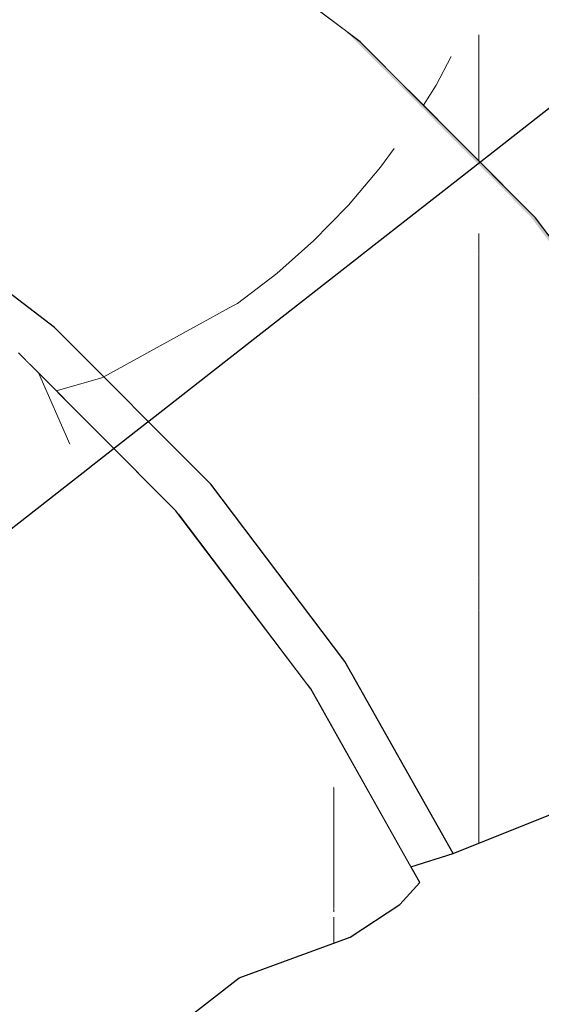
# Model space of a CAD drawing. Header units: millimetres. Extents: x -36478 to 31050, y -14815 to 11827.
# Tile 191 of 256: x -16455 to -16407, y 9179 to 9270. Entities that reach past the tile are written whole.
import ezdxf

# ---------------------------------------------------------------- set-up
doc = ezdxf.new("R2010")
doc.units = ezdxf.units.MM
doc.header["$MEASUREMENT"] = 0
doc.linetypes.add('Wipeout_Contour', pattern=[1000, 0, -1000])
for name, color, linetype in [('Nové_Konstrukce - krov', 7, 'Continuous'), ('Nové_Konstrukce - střechy a skořepiny', 7, 'Continuous'), ('Nové_Výplně - Povrchové', 7, 'Continuous')]:
    doc.layers.add(name, color=color, linetype=linetype)

# ---------------------------------------------------------------- blocks, each defined once
blk = doc.blocks.new('*X13')
at = {"layer": 'Nové_Výplně - Povrchové', "color": 21, "linetype": 'Continuous', "lineweight": 20, "true_color": 0xffaaaa}
for p, q in [((-16408.392, 9198.964), (-16401.724, 9204.653)), ((-16417.702, 9194.098), (-16408.392, 9198.964)), ((-16429.179, 9190.305), (-16417.702, 9194.098)), ((-16442.238, 9187.777), (-16429.179, 9190.305)), ((-16456.214, 9186.645), (-16442.238, 9187.777))]:
    blk.add_line(p, q, dxfattribs=at)
blk = doc.blocks.new('výplň_6_1', base_point=(0, 0))
at = {"layer": 'Nové_Výplně - Povrchové', "color": 21, "linetype": 'Continuous', "lineweight": 20, "true_color": 0xffaaaa}
blk.add_blockref('*X13', (0, 0), dxfattribs=at)
blk = doc.blocks.new('výplň_1318_1', base_point=(0, 0))
at = {"color": 254, "linetype": 'Wipeout_Contour', "lineweight": 0, "ltscale": 94179.508988}
blk.add_wipeout([(-16433.146, 9274.94), (-16423.868, 9267.893), (-16419.456, 9263.461), (-16292.397, 9362.284), (-16306.79, 9373.216)], dxfattribs=at).dxf.layer = 'Nové_Výplně - Povrchové'
blk = doc.blocks.new('*X2639')
at = {"layer": 'Nové_Výplně - Povrchové', "color": 21, "linetype": 'Continuous', "lineweight": 20, "true_color": 0xffaaaa}
for p, q in [((-16364.915, 9305.881), (-16364.915, 9282.764)), ((-16408.339, 9272.107), (-16388.932, 9272.107)), ((-16388.932, 9272.107), (-16378.616, 9272.107)), ((-16412.95, 9268.521), (-16412.95, 9256.925)), ((-16415.515, 9266.525), (-16416.895, 9263.904)), ((-16416.895, 9263.904), (-16418.05, 9262.049))]:
    blk.add_line(p, q, dxfattribs=at)
blk = doc.blocks.new('výplň_1319_1', base_point=(0, 0))
at = {"color": 254, "linetype": 'Wipeout_Contour', "lineweight": 0, "ltscale": 94086.710395}
blk.add_wipeout([(-16419.456, 9263.461), (-16407.767, 9251.719), (-16406.678, 9250.282), (-16279.427, 9349.255), (-16292.397, 9362.284)], dxfattribs=at).dxf.layer = 'Nové_Výplně - Povrchové'
at = {"layer": 'Nové_Výplně - Povrchové', "color": 21, "linetype": 'Continuous', "lineweight": 20, "true_color": 0xffaaaa}
blk.add_blockref('*X2639', (0, 0), dxfattribs=at)
blk = doc.blocks.new('výplň_1350_1', base_point=(0, 0))
at = {"color": 254, "linetype": 'Wipeout_Contour', "lineweight": 0, "ltscale": 94129.684631}
blk.add_wipeout([(-16425.264, 9210.952), (-16428.779, 9208.909), (-16428.404, 9208.413), (-16419.198, 9192.061), (-16415.319, 9193.287)], dxfattribs=at).dxf.layer = 'Nové_Výplně - Povrchové'
blk = doc.blocks.new('*X2709')
at = {"layer": 'Nové_Výplně - Povrchové', "color": 21, "linetype": 'Continuous', "lineweight": 20, "true_color": 0xffaaaa}
blk.add_line((-16412.95, 9215.62), (-16412.95, 9194.239), dxfattribs=at)
blk = doc.blocks.new('výplň_1354_1', base_point=(0, 0))
at = {"color": 254, "linetype": 'Wipeout_Contour', "lineweight": 0, "ltscale": 75277.366456}
blk.add_wipeout([(-16425.264, 9210.952), (-16415.319, 9193.287), (-16403.136, 9198.188), (-16414.196, 9217.834)], dxfattribs=at).dxf.layer = 'Nové_Výplně - Povrchové'
at = {"layer": 'Nové_Výplně - Povrchové', "color": 21, "linetype": 'Continuous', "lineweight": 20, "true_color": 0xffaaaa}
blk.add_blockref('*X2709', (0, 0), dxfattribs=at)
blk = doc.blocks.new('*X2711')
at = {"layer": 'Nové_Výplně - Povrchové', "color": 21, "linetype": 'Continuous', "lineweight": 20, "true_color": 0xffaaaa}
blk.add_line((-16412.95, 9218.678), (-16412.95, 9215.62), dxfattribs=at)
blk = doc.blocks.new('výplň_1355_1', base_point=(0, 0))
at = {"color": 254, "linetype": 'Wipeout_Contour', "lineweight": 0, "ltscale": 75251.454345}
blk.add_wipeout([(-16403.136, 9198.188), (-16392.928, 9203.591), (-16404.607, 9224.334), (-16414.196, 9217.834)], dxfattribs=at).dxf.layer = 'Nové_Výplně - Povrchové'
at = {"layer": 'Nové_Výplně - Povrchové', "color": 21, "linetype": 'Continuous', "lineweight": 20, "true_color": 0xffaaaa}
blk.add_blockref('*X2711', (0, 0), dxfattribs=at)
blk = doc.blocks.new('*X2713')
at = {"layer": 'Nové_Výplně - Povrchové', "color": 21, "linetype": 'Continuous', "lineweight": 20, "true_color": 0xffaaaa}
blk.add_line((-16412.95, 9248.398), (-16412.95, 9235.352), dxfattribs=at)
blk = doc.blocks.new('výplň_1356_1', base_point=(0, 0))
at = {"color": 254, "linetype": 'Wipeout_Contour', "lineweight": 0, "ltscale": 75317.535835}
blk.add_wipeout([(-16419.083, 9243.452), (-16404.607, 9224.334), (-16397.205, 9229.787), (-16411.925, 9249.225)], dxfattribs=at).dxf.layer = 'Nové_Výplně - Povrchové'
at = {"layer": 'Nové_Výplně - Povrchové', "color": 21, "linetype": 'Continuous', "lineweight": 20, "true_color": 0xffaaaa}
blk.add_blockref('*X2713', (0, 0), dxfattribs=at)
blk = doc.blocks.new('*X2715')
at = {"layer": 'Nové_Výplně - Povrchové', "linetype": 'Continuous', "lineweight": 20, "true_color": 0xffaaaa}
blk.add_hatch(color=21, dxfattribs=at).paths.add_polyline_path([(-16423.868, 9267.893), (-16425.116, 9268.803), (-16408.266, 9251.876), (-16407.767, 9251.719)])
blk = doc.blocks.new('výplň_1357_1', base_point=(0, 0))
at = {"color": 254, "linetype": 'Wipeout_Contour', "lineweight": 0, "ltscale": 75391.51263}
blk.add_wipeout([(-16423.868, 9267.893), (-16425.116, 9268.803), (-16408.266, 9251.876), (-16407.767, 9251.719)], dxfattribs=at).dxf.layer = 'Nové_Výplně - Povrchové'
at = {"layer": 'Nové_Výplně - Povrchové', "color": 21, "linetype": 'Continuous', "lineweight": 20, "true_color": 0xffaaaa}
blk.add_blockref('*X2715', (0, 0), dxfattribs=at)
blk = doc.blocks.new('*X2717')
at = {"layer": 'Nové_Výplně - Povrchové', "linetype": 'Continuous', "lineweight": 20, "true_color": 0xffaaaa}
blk.add_hatch(color=21, dxfattribs=at).paths.add_polyline_path([(-16393.776, 9232.741), (-16393.921, 9233.434), (-16407.767, 9251.719), (-16408.266, 9251.876)])
blk = doc.blocks.new('výplň_1358_1', base_point=(0, 0))
at = {"color": 254, "linetype": 'Wipeout_Contour', "lineweight": 0, "ltscale": 75303.511008}
blk.add_wipeout([(-16393.776, 9232.741), (-16393.921, 9233.434), (-16407.767, 9251.719), (-16408.266, 9251.876)], dxfattribs=at).dxf.layer = 'Nové_Výplně - Povrchové'
at = {"layer": 'Nové_Výplně - Povrchové', "color": 21, "linetype": 'Continuous', "lineweight": 20, "true_color": 0xffaaaa}
blk.add_blockref('*X2717', (0, 0), dxfattribs=at)
blk = doc.blocks.new('*X2719')
at = {"layer": 'Nové_Výplně - Povrchové', "linetype": 'Continuous', "lineweight": 20, "true_color": 0xffaaaa}
blk.add_hatch(color=21, dxfattribs=at).paths.add_polyline_path([(-16423.868, 9267.893), (-16441.735, 9281.464), (-16443.815, 9283.006), (-16425.116, 9268.803)])
blk = doc.blocks.new('výplň_1359_1', base_point=(0, 0))
at = {"color": 254, "linetype": 'Wipeout_Contour', "lineweight": 0, "ltscale": 75481.971597}
blk.add_wipeout([(-16423.868, 9267.893), (-16441.735, 9281.464), (-16443.815, 9283.006), (-16425.116, 9268.803)], dxfattribs=at).dxf.layer = 'Nové_Výplně - Povrchové'
at = {"layer": 'Nové_Výplně - Povrchové', "color": 21, "linetype": 'Continuous', "lineweight": 20, "true_color": 0xffaaaa}
blk.add_blockref('*X2719', (0, 0), dxfattribs=at)
blk = doc.blocks.new('výplň_1360_1', base_point=(0, 0))
at = {"color": 254, "linetype": 'Wipeout_Contour', "lineweight": 0, "ltscale": 75306.964778}
blk.add_wipeout([(-16397.205, 9229.787), (-16393.776, 9232.741), (-16408.266, 9251.876), (-16411.925, 9249.225)], dxfattribs=at).dxf.layer = 'Nové_Výplně - Povrchové'
blk = doc.blocks.new('*X2723')
at = {"layer": 'Nové_Výplně - Povrchové', "color": 21, "linetype": 'Continuous', "lineweight": 20, "true_color": 0xffaaaa}
for p, q in [((-16444.967, 9282.417), (-16434.832, 9276.183)), ((-16444.32, 9282.748), (-16443.224, 9282.333)), ((-16443.224, 9282.333), (-16442.703, 9282.162)), ((-16447.397, 9281.174), (-16447.397, 9280.362))]:
    blk.add_line(p, q, dxfattribs=at)
blk = doc.blocks.new('výplň_1361_1', base_point=(0, 0))
at = {"color": 254, "linetype": 'Wipeout_Contour', "lineweight": 0, "ltscale": 75490.940284}
blk.add_wipeout([(-16425.116, 9268.803), (-16443.815, 9283.006), (-16448.036, 9280.847), (-16429.042, 9266.42)], dxfattribs=at).dxf.layer = 'Nové_Výplně - Povrchové'
at = {"layer": 'Nové_Výplně - Povrchové', "color": 21, "linetype": 'Continuous', "lineweight": 20, "true_color": 0xffaaaa}
blk.add_blockref('*X2723', (0, 0), dxfattribs=at)
blk = doc.blocks.new('výplň_1362_1', base_point=(0, 0))
at = {"color": 254, "linetype": 'Wipeout_Contour', "lineweight": 0, "ltscale": 75397.694961}
blk.add_wipeout([(-16408.266, 9251.876), (-16425.116, 9268.803), (-16429.042, 9266.42), (-16411.925, 9249.225)], dxfattribs=at).dxf.layer = 'Nové_Výplně - Povrchové'
blk = doc.blocks.new('výplň_1391_1', base_point=(0, 0))
at = {"color": 254, "linetype": 'Wipeout_Contour', "lineweight": 0, "ltscale": 75367.269484}
blk.add_wipeout([(-16437.593, 9227.234), (-16440.555, 9224.461), (-16428.779, 9208.909), (-16425.264, 9210.952)], dxfattribs=at).dxf.layer = 'Nové_Výplně - Povrchové'
blk = doc.blocks.new('*X2785')
at = {"layer": 'Nové_Výplně - Povrchové', "color": 21, "linetype": 'Continuous', "lineweight": 20, "true_color": 0xffaaaa}
blk.add_line((-16412.95, 9235.352), (-16412.95, 9218.678), dxfattribs=at)
blk = doc.blocks.new('výplň_1392_1', base_point=(0, 0))
at = {"color": 254, "linetype": 'Wipeout_Contour', "lineweight": 0, "ltscale": 75333.866144}
blk.add_wipeout([(-16414.196, 9217.834), (-16404.607, 9224.334), (-16419.083, 9243.452), (-16427.906, 9235.939)], dxfattribs=at).dxf.layer = 'Nové_Výplně - Povrchové'
at = {"layer": 'Nové_Výplně - Povrchové', "color": 21, "linetype": 'Continuous', "lineweight": 20, "true_color": 0xffaaaa}
blk.add_blockref('*X2785', (0, 0), dxfattribs=at)
blk = doc.blocks.new('výplň_1393_1', base_point=(0, 0))
at = {"color": 254, "linetype": 'Wipeout_Contour', "lineweight": 0, "ltscale": 75353.474563}
blk.add_wipeout([(-16425.264, 9210.952), (-16414.196, 9217.834), (-16427.906, 9235.939), (-16437.593, 9227.234)], dxfattribs=at).dxf.layer = 'Nové_Výplně - Povrchové'
blk = doc.blocks.new('*X2789')
at = {"layer": 'Nové_Výplně - Povrchové', "color": 21, "linetype": 'Continuous', "lineweight": 20, "true_color": 0xffaaaa}
for p, q in [((-16447.587, 9237.01), (-16451.785, 9235.822)), ((-16447.418, 9237.103), (-16447.587, 9237.01))]:
    blk.add_line(p, q, dxfattribs=at)
blk = doc.blocks.new('výplň_1394_1', base_point=(0, 0))
at = {"color": 254, "linetype": 'Wipeout_Contour', "lineweight": 0, "ltscale": 94294.096831}
blk.add_wipeout([(-16451.929, 9241.635), (-16454.217, 9238.265), (-16440.81, 9224.797), (-16440.555, 9224.461), (-16437.593, 9227.234)], dxfattribs=at).dxf.layer = 'Nové_Výplně - Povrchové'
at = {"layer": 'Nové_Výplně - Povrchové', "color": 21, "linetype": 'Continuous', "lineweight": 20, "true_color": 0xffaaaa}
blk.add_blockref('*X2789', (0, 0), dxfattribs=at)
blk = doc.blocks.new('výplň_1395_1', base_point=(0, 0))
at = {"color": 254, "linetype": 'Wipeout_Contour', "lineweight": 0, "ltscale": 94390.750172}
blk.add_wipeout([(-16467.839, 9253.719), (-16469.345, 9250.006), (-16455.237, 9239.29), (-16454.217, 9238.265), (-16451.929, 9241.635)], dxfattribs=at).dxf.layer = 'Nové_Výplně - Povrchové'
blk = doc.blocks.new('*X2793')
at = {"layer": 'Nové_Výplně - Povrchové', "color": 21, "linetype": 'Continuous', "lineweight": 20, "true_color": 0xffaaaa}
blk.add_line((-16435.552, 9243.619), (-16447.418, 9237.103), dxfattribs=at)
blk = doc.blocks.new('výplň_1396_1', base_point=(0, 0))
at = {"color": 254, "linetype": 'Wipeout_Contour', "lineweight": 0, "ltscale": 75434.310369}
blk.add_wipeout([(-16437.593, 9227.234), (-16427.906, 9235.939), (-16443.85, 9251.954), (-16451.929, 9241.635)], dxfattribs=at).dxf.layer = 'Nové_Výplně - Povrchové'
at = {"layer": 'Nové_Výplně - Povrchové', "color": 21, "linetype": 'Continuous', "lineweight": 20, "true_color": 0xffaaaa}
blk.add_blockref('*X2793', (0, 0), dxfattribs=at)
blk = doc.blocks.new('*X2795')
at = {"layer": 'Nové_Výplně - Povrchové', "color": 21, "linetype": 'Continuous', "lineweight": 20, "true_color": 0xffaaaa}
for p, q in [((-16420.733, 9258.074), (-16421.984, 9256.356)), ((-16421.984, 9256.356), (-16424.925, 9252.878)), ((-16424.925, 9252.878), (-16426.68, 9251.083)), ((-16412.95, 9250.255), (-16412.95, 9248.398))]:
    blk.add_line(p, q, dxfattribs=at)
blk = doc.blocks.new('výplň_1397_1', base_point=(0, 0))
at = {"color": 254, "linetype": 'Wipeout_Contour', "lineweight": 0, "ltscale": 75408.21135}
blk.add_wipeout([(-16419.083, 9243.452), (-16411.925, 9249.225), (-16429.042, 9266.42), (-16435.917, 9260.362)], dxfattribs=at).dxf.layer = 'Nové_Výplně - Povrchové'
at = {"layer": 'Nové_Výplně - Povrchové', "color": 21, "linetype": 'Continuous', "lineweight": 20, "true_color": 0xffaaaa}
blk.add_blockref('*X2795', (0, 0), dxfattribs=at)
blk = doc.blocks.new('*X2797')
at = {"layer": 'Nové_Výplně - Povrchové', "color": 21, "linetype": 'Continuous', "lineweight": 20, "true_color": 0xffaaaa}
for p, q in [((-16426.68, 9251.083), (-16428.109, 9249.622)), ((-16428.109, 9249.622), (-16431.521, 9246.605)), ((-16431.521, 9246.605), (-16435.143, 9243.843)), ((-16435.143, 9243.843), (-16435.552, 9243.619))]:
    blk.add_line(p, q, dxfattribs=at)
blk = doc.blocks.new('výplň_1398_1', base_point=(0, 0))
at = {"color": 254, "linetype": 'Wipeout_Contour', "lineweight": 0, "ltscale": 75421.390172}
blk.add_wipeout([(-16427.906, 9235.939), (-16419.083, 9243.452), (-16435.917, 9260.362), (-16443.85, 9251.954)], dxfattribs=at).dxf.layer = 'Nové_Výplně - Povrchové'
at = {"layer": 'Nové_Výplně - Povrchové', "color": 21, "linetype": 'Continuous', "lineweight": 20, "true_color": 0xffaaaa}
blk.add_blockref('*X2797', (0, 0), dxfattribs=at)
blk = doc.blocks.new('výplň_1399_1', base_point=(0, 0))
at = {"color": 254, "linetype": 'Wipeout_Contour', "lineweight": 0, "ltscale": 75517.404933}
blk.add_wipeout([(-16461.542, 9265.393), (-16467.839, 9253.719), (-16451.929, 9241.635), (-16443.85, 9251.954)], dxfattribs=at).dxf.layer = 'Nové_Výplně - Povrchové'
blk = doc.blocks.new('výplň_1403_1', base_point=(0, 0))
at = {"color": 254, "linetype": 'Wipeout_Contour', "lineweight": 0, "ltscale": 75501.405501}
blk.add_wipeout([(-16435.917, 9260.362), (-16429.042, 9266.42), (-16448.036, 9280.847), (-16454.598, 9274.551)], dxfattribs=at).dxf.layer = 'Nové_Výplně - Povrchové'
blk = doc.blocks.new('výplň_1405_1', base_point=(0, 0))
at = {"color": 254, "linetype": 'Wipeout_Contour', "lineweight": 0, "ltscale": 75511.352298}
blk.add_wipeout([(-16443.85, 9251.954), (-16435.917, 9260.362), (-16454.598, 9274.551), (-16461.542, 9265.393)], dxfattribs=at).dxf.layer = 'Nové_Výplně - Povrchové'
blk = doc.blocks.new('výplň_1407_1', base_point=(0, 0))
at = {"color": 254, "linetype": 'Wipeout_Contour', "lineweight": 0, "ltscale": 75601.009728}
blk.add_wipeout([(-16461.542, 9265.393), (-16454.598, 9274.551), (-16474.557, 9285.589), (-16480.445, 9275.846)], dxfattribs=at).dxf.layer = 'Nové_Výplně - Povrchové'
blk = doc.blocks.new('výplň_1414_1', base_point=(0, 0))
at = {"color": 254, "linetype": 'Wipeout_Contour', "lineweight": 0, "ltscale": 75337.625483}
blk.add_wipeout([(-16437.617, 9179.833), (-16434.987, 9181.879), (-16443.984, 9197.861), (-16446.615, 9195.816)], dxfattribs=at).dxf.layer = 'Nové_Výplně - Povrchové'
blk = doc.blocks.new('*X2831')
at = {"layer": 'Nové_Výplně - Povrchové', "color": 21, "linetype": 'Continuous', "lineweight": 20, "true_color": 0xffaaaa}
for p, q in [((-16426.291, 9188.294), (-16426.291, 9187.933)), ((-16426.291, 9187.433), (-16426.291, 9185.058))]:
    blk.add_line(p, q, dxfattribs=at)
blk = doc.blocks.new('výplň_1415_1', base_point=(0, 0))
at = {"color": 254, "linetype": 'Wipeout_Contour', "lineweight": 0, "ltscale": 75322.553735}
blk.add_wipeout([(-16434.803, 9203.414), (-16443.984, 9197.861), (-16434.987, 9181.879), (-16424.78, 9185.611)], dxfattribs=at).dxf.layer = 'Nové_Výplně - Povrchové'
at = {"layer": 'Nové_Výplně - Povrchové', "color": 21, "linetype": 'Continuous', "lineweight": 20, "true_color": 0xffaaaa}
blk.add_blockref('*X2831', (0, 0), dxfattribs=at)
blk = doc.blocks.new('*X2833')
at = {"layer": 'Nové_Výplně - Povrchové', "color": 21, "linetype": 'Continuous', "lineweight": 20, "true_color": 0xffaaaa}
blk.add_line((-16426.291, 9199.417), (-16426.291, 9188.294), dxfattribs=at)
blk = doc.blocks.new('výplň_1416_1', base_point=(0, 0))
at = {"color": 254, "linetype": 'Wipeout_Contour', "lineweight": 0, "ltscale": 75305.431856}
blk.add_wipeout([(-16424.78, 9185.611), (-16420.21, 9188.615), (-16430.367, 9206.656), (-16434.803, 9203.414)], dxfattribs=at).dxf.layer = 'Nové_Výplně - Povrchové'
at = {"layer": 'Nové_Výplně - Povrchové', "color": 21, "linetype": 'Continuous', "lineweight": 20, "true_color": 0xffaaaa}
blk.add_blockref('*X2833', (0, 0), dxfattribs=at)
blk = doc.blocks.new('výplň_1417_1', base_point=(0, 0))
at = {"color": 254, "linetype": 'Wipeout_Contour', "lineweight": 0, "ltscale": 75299.2046}
blk.add_wipeout([(-16420.21, 9188.615), (-16418.395, 9190.636), (-16428.404, 9208.413), (-16430.367, 9206.656)], dxfattribs=at).dxf.layer = 'Nové_Výplně - Povrchové'
blk = doc.blocks.new('výplň_1418_1', base_point=(0, 0))
at = {"color": 254, "linetype": 'Wipeout_Contour', "lineweight": 0, "ltscale": 75372.249965}
blk.add_wipeout([(-16440.81, 9224.797), (-16442.957, 9223.283), (-16430.367, 9206.656), (-16428.404, 9208.413)], dxfattribs=at).dxf.layer = 'Nové_Výplně - Povrchové'
blk = doc.blocks.new('výplň_1432_1', base_point=(0, 0))
at = {"color": 254, "linetype": 'Wipeout_Contour', "lineweight": 0, "ltscale": 75378.520766}
blk.add_wipeout([(-16434.803, 9203.414), (-16430.367, 9206.656), (-16442.957, 9223.283), (-16447.227, 9219.821)], dxfattribs=at).dxf.layer = 'Nové_Výplně - Povrchové'
blk = doc.blocks.new('výplň_1433_1', base_point=(0, 0))
at = {"color": 254, "linetype": 'Wipeout_Contour', "lineweight": 0, "ltscale": 75402.780382}
blk.add_wipeout([(-16443.984, 9197.861), (-16455.138, 9212.591), (-16457.768, 9210.545), (-16446.615, 9195.816)], dxfattribs=at).dxf.layer = 'Nové_Výplně - Povrchové'
blk = doc.blocks.new('výplň_1434_1', base_point=(0, 0))
at = {"color": 254, "linetype": 'Wipeout_Contour', "lineweight": 0, "ltscale": 75391.427886}
blk.add_wipeout([(-16443.984, 9197.861), (-16434.803, 9203.414), (-16447.227, 9219.821), (-16455.138, 9212.591)], dxfattribs=at).dxf.layer = 'Nové_Výplně - Povrchové'
blk = doc.blocks.new('výplň_1435_1', base_point=(0, 0))
at = {"color": 254, "linetype": 'Wipeout_Contour', "lineweight": 0, "ltscale": 75532.016189}
blk.add_wipeout([(-16457.768, 9210.545), (-16585.02, 9111.572), (-16573.866, 9096.843), (-16446.615, 9195.816)], dxfattribs=at).dxf.layer = 'Nové_Výplně - Povrchové'
blk = doc.blocks.new('výplň_1436_1', base_point=(0, 0))
at = {"color": 254, "linetype": 'Wipeout_Contour', "lineweight": 0, "ltscale": 94370.049522}
blk.add_wipeout([(-16446.615, 9195.816), (-16573.866, 9096.843), (-16572.262, 9094.724), (-16564.582, 9081.083), (-16437.617, 9179.833)], dxfattribs=at).dxf.layer = 'Nové_Výplně - Povrchové'
blk = doc.blocks.new('výplň_1437_1', base_point=(0, 0))
at = {"color": 254, "linetype": 'Wipeout_Contour', "lineweight": 0, "ltscale": 75471.996637}
blk.add_wipeout([(-16457.768, 9210.545), (-16455.138, 9212.591), (-16468.108, 9225.62), (-16470.739, 9223.574)], dxfattribs=at).dxf.layer = 'Nové_Výplně - Povrchové'
blk = doc.blocks.new('*X2889')
at = {"layer": 'Nové_Výplně - Povrchové', "color": 21, "linetype": 'Continuous', "lineweight": 20, "true_color": 0xffaaaa}
blk.add_line((-16450.545, 9230.906), (-16453.371, 9237.416), dxfattribs=at)
blk = doc.blocks.new('výplň_1444_1', base_point=(0, 0))
at = {"color": 254, "linetype": 'Wipeout_Contour', "lineweight": 0, "ltscale": 75449.838364}
blk.add_wipeout([(-16442.957, 9223.283), (-16440.81, 9224.797), (-16455.237, 9239.29), (-16457.598, 9237.991)], dxfattribs=at).dxf.layer = 'Nové_Výplně - Povrchové'
at = {"layer": 'Nové_Výplně - Povrchové', "color": 21, "linetype": 'Continuous', "lineweight": 20, "true_color": 0xffaaaa}
blk.add_blockref('*X2889', (0, 0), dxfattribs=at)
blk = doc.blocks.new('výplň_1445_1', base_point=(0, 0))
at = {"color": 254, "linetype": 'Wipeout_Contour', "lineweight": 0, "ltscale": 75464.59283}
blk.add_wipeout([(-16455.138, 9212.591), (-16447.227, 9219.821), (-16461.675, 9234.335), (-16468.108, 9225.62)], dxfattribs=at).dxf.layer = 'Nové_Výplně - Povrchové'
blk = doc.blocks.new('výplň_1446_1', base_point=(0, 0))
at = {"color": 254, "linetype": 'Wipeout_Contour', "lineweight": 0, "ltscale": 75456.15832}
blk.add_wipeout([(-16447.227, 9219.821), (-16442.957, 9223.283), (-16457.598, 9237.991), (-16461.675, 9234.335)], dxfattribs=at).dxf.layer = 'Nové_Výplně - Povrchové'

msp = doc.modelspace()

# ---------------------------------------------------------------- block references
at = {"layer": 'Nové_Výplně - Povrchové', "color": 21, "linetype": 'Continuous', "lineweight": 20, "true_color": 0xffaaaa}
msp.add_blockref('výplň_6_1', (0, 0), dxfattribs=at)

# ---------------------------------------------------------------- next in the draw order: block references
for name in ['výplň_1318_1', 'výplň_1350_1', 'výplň_1414_1']:
    msp.add_blockref(name, (0, 0), dxfattribs=at)

# ---------------------------------------------------------------- next in the draw order: block references
for name in ['výplň_1319_1', 'výplň_1354_1']:
    msp.add_blockref(name, (0, 0), dxfattribs=at)

# ---------------------------------------------------------------- next in the draw order: block references
for name in ['výplň_1357_1', 'výplň_1391_1', 'výplň_1355_1', 'výplň_1415_1']:
    msp.add_blockref(name, (0, 0), dxfattribs=at)

# ---------------------------------------------------------------- next in the draw order: linework, layer by layer
at = {"layer": 'Nové_Konstrukce - krov', "color": 1, "linetype": 'Continuous', "lineweight": 25}
msp.add_line((-16415.319, 9193.287), (-16403.136, 9198.188), dxfattribs=at)

# ---------------------------------------------------------------- next in the draw order: block references
at = {"layer": 'Nové_Výplně - Povrchové', "color": 21, "linetype": 'Continuous', "lineweight": 20, "true_color": 0xffaaaa}
for name in ['výplň_1359_1', 'výplň_1356_1', 'výplň_1416_1']:
    msp.add_blockref(name, (0, 0), dxfattribs=at)

# ---------------------------------------------------------------- next in the draw order: linework, layer by layer
at = {"layer": 'Nové_Konstrukce - krov', "color": 1, "linetype": 'Continuous', "lineweight": 25}
msp.add_line((-16434.987, 9181.879), (-16424.78, 9185.611), dxfattribs=at)

# ---------------------------------------------------------------- next in the draw order: block references
at = {"layer": 'Nové_Výplně - Povrchové', "color": 21, "linetype": 'Continuous', "lineweight": 20, "true_color": 0xffaaaa}
for name in ['výplň_1361_1', 'výplň_1358_1', 'výplň_1417_1']:
    msp.add_blockref(name, (0, 0), dxfattribs=at)

# ---------------------------------------------------------------- next in the draw order: linework, layer by layer
at = {"layer": 'Nové_Konstrukce - krov', "color": 1, "linetype": 'Continuous', "lineweight": 25}
for p, q in [((-16419.198, 9192.061), (-16415.319, 9193.287)), ((-16420.21, 9188.615), (-16418.395, 9190.636)), ((-16424.78, 9185.611), (-16420.21, 9188.615))]:
    msp.add_line(p, q, dxfattribs=at)

# ---------------------------------------------------------------- next in the draw order: block references
at = {"layer": 'Nové_Výplně - Povrchové', "color": 21, "linetype": 'Continuous', "lineweight": 20, "true_color": 0xffaaaa}
msp.add_blockref('výplň_1360_1', (0, 0), dxfattribs=at)

# ---------------------------------------------------------------- next in the draw order: block references
for name in ['výplň_1362_1', 'výplň_1392_1']:
    msp.add_blockref(name, (0, 0), dxfattribs=at)

# ---------------------------------------------------------------- next in the draw order: linework, layer by layer
at = {"layer": 'Nové_Konstrukce - krov', "color": 1, "linetype": 'Continuous', "lineweight": 25}
msp.add_line((-16393.921, 9233.434), (-16407.767, 9251.719), dxfattribs=at)

# ---------------------------------------------------------------- next in the draw order: block references
at = {"layer": 'Nové_Výplně - Povrchové', "color": 21, "linetype": 'Continuous', "lineweight": 20, "true_color": 0xffaaaa}
msp.add_blockref('výplň_1393_1', (0, 0), dxfattribs=at)

# ---------------------------------------------------------------- next in the draw order: linework, layer by layer
at = {"layer": 'Nové_Konstrukce - krov', "color": 1, "linetype": 'Continuous', "lineweight": 25}
msp.add_line((-16415.319, 9193.287), (-16425.264, 9210.952), dxfattribs=at)

# ---------------------------------------------------------------- next in the draw order: block references
at = {"layer": 'Nové_Výplně - Povrchové', "color": 21, "linetype": 'Continuous', "lineweight": 20, "true_color": 0xffaaaa}
msp.add_blockref('výplň_1394_1', (0, 0), dxfattribs=at)

# ---------------------------------------------------------------- next in the draw order: block references
for name in ['výplň_1395_1', 'výplň_1418_1']:
    msp.add_blockref(name, (0, 0), dxfattribs=at)

# ---------------------------------------------------------------- next in the draw order: linework, layer by layer
at = {"layer": 'Nové_Konstrukce - krov', "color": 1, "linetype": 'Continuous', "lineweight": 25}
msp.add_line((-16418.395, 9190.636), (-16428.404, 9208.413), dxfattribs=at)

# ---------------------------------------------------------------- next in the draw order: block references
at = {"layer": 'Nové_Výplně - Povrchové', "color": 21, "linetype": 'Continuous', "lineweight": 20, "true_color": 0xffaaaa}
for name in ['výplň_1396_1', 'výplň_1432_1']:
    msp.add_blockref(name, (0, 0), dxfattribs=at)

# ---------------------------------------------------------------- next in the draw order: block references
for name in ['výplň_1397_1', 'výplň_1433_1']:
    msp.add_blockref(name, (0, 0), dxfattribs=at)

# ---------------------------------------------------------------- next in the draw order: block references
for name in ['výplň_1398_1', 'výplň_1434_1']:
    msp.add_blockref(name, (0, 0), dxfattribs=at)

# ---------------------------------------------------------------- next in the draw order: linework, layer by layer
at = {"layer": 'Nové_Konstrukce - krov', "color": 1, "linetype": 'Continuous', "lineweight": 25}
for p, q in [((-16407.767, 9251.719), (-16423.868, 9267.893)), ((-16425.264, 9210.952), (-16437.593, 9227.234))]:
    msp.add_line(p, q, dxfattribs=at)

# ---------------------------------------------------------------- next in the draw order: block references
at = {"layer": 'Nové_Výplně - Povrchové', "color": 21, "linetype": 'Continuous', "lineweight": 20, "true_color": 0xffaaaa}
for name in ['výplň_1399_1', 'výplň_1435_1']:
    msp.add_blockref(name, (0, 0), dxfattribs=at)

# ---------------------------------------------------------------- next in the draw order: block references
for name in ['výplň_1403_1', 'výplň_1437_1', 'výplň_1436_1']:
    msp.add_blockref(name, (0, 0), dxfattribs=at)

# ---------------------------------------------------------------- next in the draw order: linework, layer by layer
at = {"layer": 'Nové_Konstrukce - krov', "color": 1, "linetype": 'Continuous', "lineweight": 25}
for p, q in [((-16437.617, 9179.833), (-16434.987, 9181.879)), ((-16564.582, 9081.083), (-16437.617, 9179.833))]:
    msp.add_line(p, q, dxfattribs=at)

# ---------------------------------------------------------------- next in the draw order: block references
at = {"layer": 'Nové_Výplně - Povrchové', "color": 21, "linetype": 'Continuous', "lineweight": 20, "true_color": 0xffaaaa}
for name in ['výplň_1405_1', 'výplň_1444_1']:
    msp.add_blockref(name, (0, 0), dxfattribs=at)

# ---------------------------------------------------------------- next in the draw order: linework, layer by layer
at = {"layer": 'Nové_Konstrukce - krov', "color": 1, "linetype": 'Continuous', "lineweight": 25}
for p, q in [((-16423.868, 9267.893), (-16441.735, 9281.464)), ((-16451.929, 9241.635), (-16467.839, 9253.719)), ((-16428.404, 9208.413), (-16440.81, 9224.797))]:
    msp.add_line(p, q, dxfattribs=at)

# ---------------------------------------------------------------- next in the draw order: block references
at = {"layer": 'Nové_Výplně - Povrchové', "color": 21, "linetype": 'Continuous', "lineweight": 20, "true_color": 0xffaaaa}
for name in ['výplň_1407_1', 'výplň_1445_1']:
    msp.add_blockref(name, (0, 0), dxfattribs=at)

# ---------------------------------------------------------------- next in the draw order: block references
msp.add_blockref('výplň_1446_1', (0, 0), dxfattribs=at)

# ---------------------------------------------------------------- next in the draw order: linework, layer by layer
at = {"layer": 'Nové_Konstrukce - krov', "color": 1, "linetype": 'Continuous', "lineweight": 25}
for p, q in [((-16437.593, 9227.234), (-16451.929, 9241.635)), ((-16440.81, 9224.797), (-16455.237, 9239.29))]:
    msp.add_line(p, q, dxfattribs=at)
at = {"layer": 'Nové_Konstrukce - střechy a skořepiny', "color": 1, "linetype": 'Continuous', "lineweight": 25}
msp.add_line((-14406.177, 10825.99), (-19182.706, 7090.827), dxfattribs=at)

doc.saveas('drawing.dxf')
